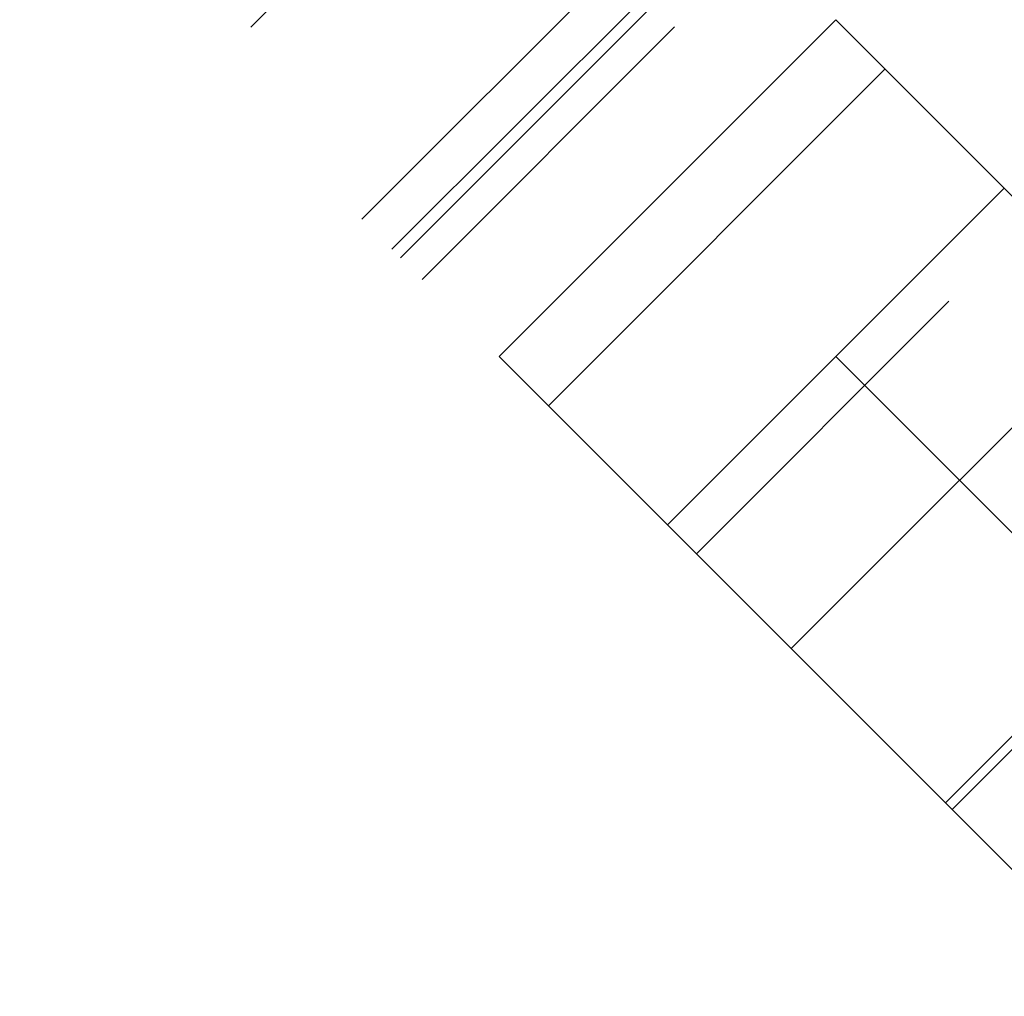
# Model space of a CAD drawing. Header units: millimetres. Extents: x -1030 to 192, y -442 to 180.
# Tile 231 of 256: x 128.37 to 132.5, y 127.26 to 131.36. Entities that reach past the tile are written whole.
import ezdxf

# ---------------------------------------------------------------- set-up
doc = ezdxf.new("R2010")
doc.units = ezdxf.units.MM
doc.header["$MEASUREMENT"] = 0
doc.layers.add('OVIDIO 120x60x72h', color=7, linetype='Continuous')

msp = doc.modelspace()

# ---------------------------------------------------------------- linework, layer by layer
at = {"layer": 'OVIDIO 120x60x72h', "extrusion": (-0.202852, -0.108979, 0.973126)}
for points in [[(-69.6161, 231.6799), (-69.6161, 392.3357)], [(-69.6161, 392.3357), (-69.6161, 231.6799)], [(-69.3206, 392.3357), (-69.3206, 231.6799)], [(-69.0251, 392.3357), (-69.0251, 231.6799)], [(-69.0251, 231.6799), (-69.0251, 392.3357)]]:
    msp.add_lwpolyline(points, dxfattribs=at)
at = {"layer": 'OVIDIO 120x60x72h', "extrusion": (-0.265352, 0.881274, -0.39108)}
for points in [[(-204.4074, 727.4604), (-160.0944, 669.9053)], [(-192.6657, 684.1972), (-150.798, 629.818)]]:
    msp.add_lwpolyline(points, dxfattribs=at)
at = {"layer": 'OVIDIO 120x60x72h', "extrusion": (-0.235702, -0.235702, 0.942809)}
for points in [[(6.5126, 365.6626), (6.5126, 474.7404)], [(7.4613, 474.7404), (7.4613, 365.6626)], [(9.3587, 365.6626), (9.3587, 474.7404)], [(10.3074, 474.7404), (10.3074, 365.6626)], [(8.1343, 459.2414), (8.1343, 353.8334)], [(8.0674, 455.4613), (8.0674, 350.9209)]]:
    msp.add_lwpolyline(points, dxfattribs=at)
at = {"layer": 'OVIDIO 120x60x72h', "extrusion": (-0.108979, -0.202852, 0.973126)}
for points in [[(85.1312, 226.9617), (85.1312, 387.6175)], [(85.1312, 387.6175), (85.1312, 226.9617)], [(85.4266, 387.6175), (85.4266, 226.9617)], [(85.7221, 387.6175), (85.7221, 226.9617)], [(85.7221, 226.9617), (85.7221, 387.6175)]]:
    msp.add_lwpolyline(points, dxfattribs=at)
at = {"layer": 'OVIDIO 120x60x72h', "extrusion": (-0.046296, -0.021464, 0.998697)}
for points in [[(-74.4835, 134.3815), (-74.4835, 234.8928)], [(-72.9973, 133.4133), (-72.9973, 234.7177)]]:
    msp.add_lwpolyline(points, dxfattribs=at)
at = {"layer": 'OVIDIO 120x60x72h', "extrusion": (0.999884, 0.000231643, -0.015217)}
for points in [[(140.5924, 37.3962), (130.4893, 701.022)], [(130.4893, 701.022), (140.5924, 37.3962)]]:
    msp.add_lwpolyline(points, dxfattribs=at)
at = {"layer": 'OVIDIO 120x60x72h', "extrusion": (0.015219, -0.015219, 0.999768)}
for points in [[(120.2097, 142.2338), (129.5872, 132.8584)], [(119.1491, 141.173), (128.5267, 131.7977)], [(119.1489, 143.7186), (119.1209, 143.69), (119.0934, 143.6606), (119.0663, 143.6303), (119.0397, 143.5991), (119.0135, 143.567), (118.9879, 143.5341), (118.9629, 143.5003), (118.9385, 143.4657), (118.9148, 143.4303), (118.8917, 143.3941), (118.8694, 143.357), (118.8478, 143.3192), (118.827, 143.2806), (118.8071, 143.2414), (118.788, 143.2014), (118.7698, 143.1607), (118.7525, 143.1194), (118.7362, 143.0774), (118.7209, 143.0349), (118.7065, 142.9918), (118.6933, 142.9482), (118.6811, 142.9041), (118.67, 142.8595), (118.6599, 142.8146), (118.6511, 142.7693), (118.6433, 142.7237), (118.6368, 142.6778), (118.6314, 142.6316), (118.6272, 142.5853), (118.6242, 142.5389), (118.6224, 142.4923), (118.6218, 142.4457), (118.6224, 142.3992), (118.6242, 142.3526), (118.6272, 142.3062), (118.6314, 142.2598), (118.6368, 142.2137), (118.6434, 142.1678), (118.6511, 142.1222), (118.66, 142.0769), (118.67, 142.032), (118.6812, 141.9874), (118.6934, 141.9433), (118.7067, 141.8997), (118.721, 141.8566), (118.7363, 141.8141), (118.7527, 141.7722), (118.7699, 141.7308), (118.7882, 141.6902), (118.8073, 141.6502), (118.8272, 141.6109), (118.848, 141.5723), (118.8696, 141.5345), (118.8919, 141.4975), (118.915, 141.4613), (118.9388, 141.4258), (118.9632, 141.3912), (118.9882, 141.3575), (119.0138, 141.3246), (119.0399, 141.2925), (119.0666, 141.2613), (119.0937, 141.231), (119.1212, 141.2016), (119.1492, 141.173)], [(119.1492, 141.173), (119.1212, 141.2016), (119.0937, 141.231), (119.0666, 141.2613), (119.0399, 141.2925), (119.0138, 141.3246), (118.9882, 141.3575), (118.9632, 141.3912), (118.9388, 141.4258), (118.915, 141.4613), (118.8919, 141.4975), (118.8696, 141.5345), (118.848, 141.5723), (118.8272, 141.6109), (118.8073, 141.6502), (118.7882, 141.6902), (118.7699, 141.7308), (118.7527, 141.7722), (118.7363, 141.8141), (118.721, 141.8566), (118.7067, 141.8997), (118.6934, 141.9433), (118.6812, 141.9874), (118.67, 142.032), (118.66, 142.0769), (118.6511, 142.1222), (118.6434, 142.1678), (118.6368, 142.2137), (118.6314, 142.2598), (118.6272, 142.3062), (118.6242, 142.3526), (118.6224, 142.3992), (118.6218, 142.4457), (118.6224, 142.4923), (118.6242, 142.5389), (118.6272, 142.5853), (118.6314, 142.6316), (118.6368, 142.6778), (118.6433, 142.7237), (118.6511, 142.7693), (118.6599, 142.8146), (118.67, 142.8595), (118.6811, 142.9041), (118.6933, 142.9482), (118.7065, 142.9918), (118.7209, 143.0349), (118.7362, 143.0774), (118.7525, 143.1194), (118.7698, 143.1607), (118.788, 143.2014), (118.8071, 143.2414), (118.827, 143.2806), (118.8478, 143.3192), (118.8694, 143.357), (118.8917, 143.3941), (118.9148, 143.4303), (118.9385, 143.4657), (118.9629, 143.5003), (118.9879, 143.5341), (119.0135, 143.567), (119.0397, 143.5991), (119.0663, 143.6303), (119.0934, 143.6606), (119.1209, 143.69), (119.1489, 143.7186)], [(119.7855, 141.8095), (118.6831, 142.9116)], [(120.2097, 142.2338), (120.4624, 141.9812)], [(120.4624, 141.9812), (120.2097, 142.2338)], [(119.6794, 141.7034), (119.9321, 141.4508)], [(119.1492, 141.173), (119.4018, 140.9204)], [(119.4018, 140.9204), (119.1492, 141.173)]]:
    msp.add_lwpolyline(points, dxfattribs=at)
at = {"layer": 'OVIDIO 120x60x72h', "extrusion": (-0.021464, -0.046296, 0.998697)}
msp.add_lwpolyline([(90.2763, 128.5992), (90.2763, 229.1123)], dxfattribs=at)
at = {"layer": 'OVIDIO 120x60x72h', "extrusion": (-4.01613e-07, 4.01613e-07, 1)}
for points in [[(129.1411, 135.406), (136.0284, 128.5188)], [(136.0284, 128.5188), (129.1411, 135.406)]]:
    msp.add_lwpolyline(points, dxfattribs=at)
at = {"layer": 'OVIDIO 120x60x72h', "extrusion": (0.000231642, 0.999884, 0.015217)}
msp.add_lwpolyline([(-127.7031, 33.5238), (-135.1604, 523.3569)], dxfattribs=at)
at = {"layer": 'OVIDIO 120x60x72h', "extrusion": (0.999884, 0.000231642, -0.015217)}
msp.add_lwpolyline([(133.6217, 37.5023), (126.1644, 527.3342)], dxfattribs=at)
at = {"layer": 'OVIDIO 120x60x72h', "extrusion": (0.922113, 0.366639, -0.123629)}
for points in [[(72.5479, 716.8904), (72.6465, 716.8664), (72.7468, 716.8456), (72.8487, 716.8281), (72.9519, 716.814), (73.004, 716.8082), (73.0564, 716.8034), (73.109, 716.7994), (73.1619, 716.7964), (73.215, 716.7943), (73.2683, 716.7932), (73.3217, 716.793), (73.3753, 716.7937), (73.429, 716.7954), (73.4829, 716.7981), (73.5367, 716.8018), (73.5906, 716.8064), (73.6446, 716.8121), (73.6985, 716.8187), (73.7524, 716.8263), (73.8062, 716.8348), (73.8599, 716.8444), (73.9135, 716.855), (73.9669, 716.8665), (74.0202, 716.8791), (74.0733, 716.8926), (74.1261, 716.9071), (74.1787, 716.9225), (74.231, 716.939), (74.283, 716.9563), (74.3347, 716.9746), (74.386, 716.9939), (74.4369, 717.0141), (74.4874, 717.0351), (74.5375, 717.0571), (74.5871, 717.08), (74.6362, 717.1037), (74.6848, 717.1283), (74.7329, 717.1538), (74.7805, 717.18), (74.8275, 717.2071), (74.8739, 717.2349), (74.9196, 717.2636), (74.9648, 717.2929), (75.0093, 717.3231), (75.0532, 717.3539), (75.0964, 717.3854), (75.1389, 717.4176), (75.1806, 717.4504), (75.2217, 717.4838), (75.262, 717.5179), (75.3016, 717.5525), (75.3404, 717.5877), (75.4158, 717.6597), (75.488, 717.7336), (75.5571, 717.8093), (75.6229, 717.8866)], [(75.6229, 717.8866), (75.5571, 717.8093), (75.488, 717.7336), (75.4158, 717.6597), (75.3404, 717.5877), (75.3016, 717.5525), (75.262, 717.5179), (75.2217, 717.4838), (75.1806, 717.4504), (75.1389, 717.4176), (75.0964, 717.3854), (75.0532, 717.3539), (75.0093, 717.3231), (74.9648, 717.2929), (74.9196, 717.2636), (74.8739, 717.2349), (74.8275, 717.2071), (74.7805, 717.18), (74.7329, 717.1538), (74.6848, 717.1283), (74.6362, 717.1037), (74.5871, 717.08), (74.5375, 717.0571), (74.4874, 717.0351), (74.4369, 717.0141), (74.386, 716.9939), (74.3347, 716.9746), (74.283, 716.9563), (74.231, 716.939), (74.1787, 716.9225), (74.1261, 716.9071), (74.0733, 716.8926), (74.0202, 716.8791), (73.9669, 716.8665), (73.9135, 716.855), (73.8599, 716.8444), (73.8062, 716.8348), (73.7524, 716.8263), (73.6985, 716.8187), (73.6446, 716.8121), (73.5906, 716.8064), (73.5367, 716.8018), (73.4829, 716.7981), (73.429, 716.7954), (73.3753, 716.7937), (73.3217, 716.793), (73.2683, 716.7932), (73.215, 716.7943), (73.1619, 716.7964), (73.109, 716.7994), (73.0564, 716.8034), (73.004, 716.8082), (72.9519, 716.814), (72.8487, 716.8281), (72.7468, 716.8456), (72.6465, 716.8664), (72.5479, 716.8904)], [(74.4647, 718.8397), (74.4318, 718.8011), (74.3973, 718.7633), (74.3611, 718.7263), (74.3235, 718.6903), (74.3041, 718.6727), (74.2843, 718.6554), (74.2641, 718.6384), (74.2436, 718.6217), (74.2227, 718.6053), (74.2014, 718.5892), (74.1798, 718.5734), (74.1579, 718.558), (74.1356, 718.5429), (74.1131, 718.5283), (74.0902, 718.5139), (74.067, 718.5), (74.0435, 718.4865), (74.0197, 718.4734), (73.9957, 718.4606), (73.9713, 718.4483), (73.9468, 718.4365), (73.922, 718.425), (73.8969, 718.414), (73.8717, 718.4035), (73.8462, 718.3934), (73.8206, 718.3838), (73.7948, 718.3746), (73.7688, 718.3659), (73.7426, 718.3577), (73.7163, 718.35), (73.6899, 718.3428), (73.6634, 718.336), (73.6367, 718.3297), (73.61, 718.324), (73.5832, 718.3187), (73.5563, 718.3139), (73.5294, 718.3096), (73.5025, 718.3058), (73.4755, 718.3025), (73.4486, 718.2997), (73.4216, 718.2974), (73.3947, 718.2955), (73.3678, 718.2942), (73.3409, 718.2933), (73.3141, 718.293), (73.2874, 718.2931), (73.2607, 718.2936), (73.2342, 718.2947), (73.2078, 718.2962), (73.1814, 718.2982), (73.1552, 718.3006), (73.1292, 718.3035), (73.0776, 718.3105), (73.0267, 718.3193), (72.9765, 718.3297), (72.9272, 718.3417)], [(72.9272, 718.3417), (72.9765, 718.3297), (73.0267, 718.3193), (73.0776, 718.3105), (73.1292, 718.3035), (73.1552, 718.3006), (73.1814, 718.2982), (73.2078, 718.2962), (73.2342, 718.2947), (73.2607, 718.2936), (73.2874, 718.2931), (73.3141, 718.293), (73.3409, 718.2933), (73.3678, 718.2942), (73.3947, 718.2955), (73.4216, 718.2974), (73.4486, 718.2997), (73.4755, 718.3025), (73.5025, 718.3058), (73.5294, 718.3096), (73.5563, 718.3139), (73.5832, 718.3187), (73.61, 718.324), (73.6367, 718.3297), (73.6634, 718.336), (73.6899, 718.3428), (73.7163, 718.35), (73.7426, 718.3577), (73.7688, 718.3659), (73.7948, 718.3746), (73.8206, 718.3838), (73.8462, 718.3934), (73.8717, 718.4035), (73.8969, 718.414), (73.922, 718.425), (73.9468, 718.4365), (73.9713, 718.4483), (73.9957, 718.4606), (74.0197, 718.4734), (74.0435, 718.4865), (74.067, 718.5), (74.0902, 718.5139), (74.1131, 718.5283), (74.1356, 718.5429), (74.1579, 718.558), (74.1798, 718.5734), (74.2014, 718.5892), (74.2227, 718.6053), (74.2436, 718.6217), (74.2641, 718.6384), (74.2843, 718.6554), (74.3041, 718.6727), (74.3235, 718.6903), (74.3611, 718.7263), (74.3973, 718.7633), (74.4318, 718.8011), (74.4647, 718.8397)]]:
    msp.add_lwpolyline(points, dxfattribs=at)
at = {"layer": 'OVIDIO 120x60x72h'}
for points in [[(129.3396, 131.3261), (130.4419, 132.4284)], [(130.9923, 131.4537), (129.9317, 130.393)], [(129.9673, 130.3574), (131.028, 131.418)], [(130.3816, 129.9432), (131.7958, 131.3574)], [(131.7958, 131.3574), (130.3816, 129.9432)], [(130.3816, 129.9432), (131.7958, 131.3574)], [(131.7958, 131.3574), (130.3816, 129.9432)], [(131.7958, 131.3574), (130.3816, 129.9432)], [(131.7958, 131.3574), (143.2509, 119.9022)], [(131.1186, 131.3274), (130.058, 130.2667)], [(130.058, 130.2667), (131.1186, 131.3274)], [(132.0029, 131.1503), (130.5887, 129.736)], [(130.5887, 129.736), (132.0029, 131.1503)], [(130.5887, 129.736), (132.0029, 131.1503)], [(131.4422, 131.0038), (130.3816, 129.9432)], [(130.3816, 129.9432), (131.4422, 131.0038)], [(131.4422, 131.0038), (130.3816, 129.9432)], [(130.3816, 129.9432), (131.4422, 131.0038)], [(131.4422, 131.0038), (130.3816, 129.9432)], [(132.5029, 130.6503), (131.0887, 129.236)], [(131.0887, 129.236), (132.5029, 130.6503)], [(131.21, 129.1147), (132.2706, 130.1754)], [(132.2706, 130.1754), (131.21, 129.1147)], [(133.0225, 130.1306), (131.6083, 128.7164)], [(130.3816, 129.9432), (141.8367, 118.488)], [(131.7958, 129.9432), (141.8367, 119.9022)], [(131.0887, 129.236), (141.1296, 119.1951)], [(141.1296, 119.1951), (131.0887, 129.236)], [(133.3161, 129.13), (132.2554, 128.0693)], [(133.3442, 129.1019), (132.2835, 128.0412)]]:
    msp.add_lwpolyline(points, dxfattribs=at)
at = {"layer": 'OVIDIO 120x60x72h', "extrusion": (0.707107, 0.707107, 0)}
for points in [[(-0.31, 37.5783), (-0.3095, 37.5339), (-0.308, 37.4891), (-0.3055, 37.444), (-0.3019, 37.3986), (-0.2973, 37.3529), (-0.2915, 37.3069), (-0.2846, 37.2607), (-0.2766, 37.2144), (-0.2674, 37.1679), (-0.2571, 37.1213), (-0.2455, 37.0746), (-0.2328, 37.028), (-0.2188, 36.9814), (-0.2037, 36.9348), (-0.1872, 36.8884), (-0.1696, 36.8421), (-0.1507, 36.7961), (-0.1305, 36.7503), (-0.1092, 36.7048), (-0.0866, 36.6597), (-0.0627, 36.615), (-0.0377, 36.5708), (-0.0114, 36.5271), (0.016, 36.4839), (0.0446, 36.4413), (0.0744, 36.3994), (0.1053, 36.3582), (0.1373, 36.3177), (0.1704, 36.278), (0.2045, 36.2392), (0.2397, 36.2012), (0.2758, 36.1641), (0.3129, 36.128), (0.3509, 36.0928), (0.3897, 36.0587), (0.4294, 36.0256), (0.4699, 35.9936), (0.5111, 35.9627), (0.553, 35.9329), (0.5956, 35.9043), (0.6387, 35.8769), (0.6825, 35.8506), (0.7267, 35.8256), (0.7714, 35.8017), (0.8165, 35.7791), (0.862, 35.7578), (0.9078, 35.7376), (0.9538, 35.7187), (1.0001, 35.7011), (1.0465, 35.6847), (1.0931, 35.6695), (1.1397, 35.6555), (1.1863, 35.6428), (1.233, 35.6312), (1.2796, 35.6209), (1.3261, 35.6117), (1.3724, 35.6037), (1.4186, 35.5968), (1.4646, 35.591), (1.5103, 35.5864), (1.5557, 35.5828), (1.6008, 35.5803), (1.6456, 35.5788), (1.69, 35.5783)], [(1.69, 35.5783), (1.6456, 35.5788), (1.6008, 35.5803), (1.5557, 35.5828), (1.5103, 35.5864), (1.4646, 35.591), (1.4186, 35.5968), (1.3724, 35.6037), (1.3261, 35.6117), (1.2796, 35.6209), (1.233, 35.6312), (1.1863, 35.6428), (1.1397, 35.6555), (1.0931, 35.6695), (1.0465, 35.6847), (1.0001, 35.7011), (0.9538, 35.7187), (0.9078, 35.7376), (0.862, 35.7578), (0.8165, 35.7791), (0.7714, 35.8017), (0.7267, 35.8256), (0.6825, 35.8506), (0.6387, 35.8769), (0.5956, 35.9043), (0.553, 35.9329), (0.5111, 35.9627), (0.4699, 35.9936), (0.4294, 36.0256), (0.3897, 36.0587), (0.3509, 36.0928), (0.3129, 36.128), (0.2758, 36.1641), (0.2397, 36.2012), (0.2045, 36.2392), (0.1704, 36.278), (0.1373, 36.3177), (0.1053, 36.3582), (0.0744, 36.3994), (0.0446, 36.4413), (0.016, 36.4839), (-0.0114, 36.5271), (-0.0377, 36.5708), (-0.0627, 36.615), (-0.0866, 36.6597), (-0.1092, 36.7048), (-0.1305, 36.7503), (-0.1507, 36.7961), (-0.1696, 36.8421), (-0.1872, 36.8884), (-0.2037, 36.9348), (-0.2188, 36.9814), (-0.2328, 37.028), (-0.2455, 37.0746), (-0.2571, 37.1213), (-0.2674, 37.1679), (-0.2766, 37.2144), (-0.2846, 37.2607), (-0.2915, 37.3069), (-0.2973, 37.3529), (-0.3019, 37.3986), (-0.3055, 37.444), (-0.308, 37.4891), (-0.3095, 37.5339), (-0.31, 37.5783)], [(-0.31, 37.5783), (-0.3094, 37.5282), (-0.3075, 37.478), (-0.3043, 37.4279), (-0.2999, 37.3777), (-0.2942, 37.3277), (-0.2873, 37.2777), (-0.2791, 37.228), (-0.2696, 37.1785), (-0.2589, 37.1293), (-0.247, 37.0804), (-0.2339, 37.0318), (-0.2196, 36.9837), (-0.2041, 36.9361), (-0.1874, 36.8889), (-0.1696, 36.8423), (-0.1507, 36.7962), (-0.1308, 36.7508), (-0.1098, 36.706), (-0.0877, 36.6619), (-0.0647, 36.6186), (-0.0407, 36.576), (-0.0158, 36.5341), (0.01, 36.4931), (0.0366, 36.453), (0.0641, 36.4136), (0.0923, 36.3752), (0.1213, 36.3377), (0.1509, 36.3011), (0.1813, 36.2654), (0.2122, 36.2307), (0.2437, 36.1969), (0.2758, 36.1641), (0.3086, 36.132), (0.3424, 36.1005), (0.3771, 36.0696), (0.4128, 36.0392), (0.4494, 36.0096), (0.4869, 35.9806), (0.5253, 35.9524), (0.5647, 35.9249), (0.6048, 35.8983), (0.6458, 35.8725), (0.6877, 35.8476), (0.7303, 35.8236), (0.7736, 35.8006), (0.8177, 35.7785), (0.8625, 35.7575), (0.9079, 35.7376), (0.954, 35.7187), (1.0006, 35.7009), (1.0478, 35.6842), (1.0954, 35.6687), (1.1435, 35.6544), (1.1921, 35.6413), (1.241, 35.6294), (1.2902, 35.6187), (1.3397, 35.6092), (1.3894, 35.601), (1.4394, 35.5941), (1.4894, 35.5884), (1.5395, 35.584), (1.5897, 35.5808), (1.6399, 35.5789), (1.69, 35.5783)], [(-0.31, 37.5783), (-0.3095, 37.5339), (-0.308, 37.4891), (-0.3055, 37.444), (-0.3019, 37.3986), (-0.2973, 37.3529), (-0.2915, 37.3069), (-0.2846, 37.2607), (-0.2766, 37.2144), (-0.2674, 37.1679), (-0.2571, 37.1213), (-0.2455, 37.0746), (-0.2328, 37.028), (-0.2188, 36.9814), (-0.2037, 36.9348), (-0.1872, 36.8884), (-0.1696, 36.8421), (-0.1507, 36.7961), (-0.1305, 36.7503), (-0.1092, 36.7048), (-0.0866, 36.6597), (-0.0627, 36.615), (-0.0377, 36.5708), (-0.0114, 36.5271), (0.016, 36.4839), (0.0446, 36.4413), (0.0744, 36.3994), (0.1053, 36.3582), (0.1373, 36.3177), (0.1704, 36.278), (0.2045, 36.2392), (0.2397, 36.2012), (0.2758, 36.1641), (0.3129, 36.128), (0.3509, 36.0928), (0.3897, 36.0587), (0.4294, 36.0256), (0.4699, 35.9936), (0.5111, 35.9627), (0.553, 35.9329), (0.5956, 35.9043), (0.6387, 35.8769), (0.6825, 35.8506), (0.7267, 35.8256), (0.7714, 35.8017), (0.8165, 35.7791), (0.862, 35.7578), (0.9078, 35.7376), (0.9538, 35.7187), (1.0001, 35.7011), (1.0465, 35.6847), (1.0931, 35.6695), (1.1397, 35.6555), (1.1863, 35.6428), (1.233, 35.6312), (1.2796, 35.6209), (1.3261, 35.6117), (1.3724, 35.6037), (1.4186, 35.5968), (1.4646, 35.591), (1.5103, 35.5864), (1.5557, 35.5828), (1.6008, 35.5803), (1.6456, 35.5788), (1.69, 35.5783)], [(1.69, 35.5783), (1.6456, 35.5788), (1.6008, 35.5803), (1.5557, 35.5828), (1.5103, 35.5864), (1.4646, 35.591), (1.4186, 35.5968), (1.3724, 35.6037), (1.3261, 35.6117), (1.2796, 35.6209), (1.233, 35.6312), (1.1863, 35.6428), (1.1397, 35.6555), (1.0931, 35.6695), (1.0465, 35.6847), (1.0001, 35.7011), (0.9538, 35.7187), (0.9078, 35.7376), (0.862, 35.7578), (0.8165, 35.7791), (0.7714, 35.8017), (0.7267, 35.8256), (0.6825, 35.8506), (0.6387, 35.8769), (0.5956, 35.9043), (0.553, 35.9329), (0.5111, 35.9627), (0.4699, 35.9936), (0.4294, 36.0256), (0.3897, 36.0587), (0.3509, 36.0928), (0.3129, 36.128), (0.2758, 36.1641), (0.2397, 36.2012), (0.2045, 36.2392), (0.1704, 36.278), (0.1373, 36.3177), (0.1053, 36.3582), (0.0744, 36.3994), (0.0446, 36.4413), (0.016, 36.4839), (-0.0114, 36.5271), (-0.0377, 36.5708), (-0.0627, 36.615), (-0.0866, 36.6597), (-0.1092, 36.7048), (-0.1305, 36.7503), (-0.1507, 36.7961), (-0.1696, 36.8421), (-0.1872, 36.8884), (-0.2037, 36.9348), (-0.2188, 36.9814), (-0.2328, 37.028), (-0.2455, 37.0746), (-0.2571, 37.1213), (-0.2674, 37.1679), (-0.2766, 37.2144), (-0.2846, 37.2607), (-0.2915, 37.3069), (-0.2973, 37.3529), (-0.3019, 37.3986), (-0.3055, 37.444), (-0.308, 37.4891), (-0.3095, 37.5339), (-0.31, 37.5783)], [(-0.6029, 59.9944), (-0.5861, 59.9772), (-0.5697, 59.9596), (-0.5537, 59.9415), (-0.538, 59.923), (-0.5228, 59.904), (-0.5079, 59.8845), (-0.4935, 59.8647), (-0.4796, 59.8444), (-0.4661, 59.8238), (-0.4531, 59.8028), (-0.4406, 59.7814), (-0.4286, 59.7597), (-0.4172, 59.7377), (-0.4063, 59.7154), (-0.3959, 59.6928), (-0.3861, 59.67), (-0.3769, 59.6469), (-0.3682, 59.6236), (-0.3602, 59.6001), (-0.3527, 59.5764), (-0.3458, 59.5526), (-0.3396, 59.5287), (-0.3339, 59.5046), (-0.3288, 59.4805), (-0.3244, 59.4563), (-0.3205, 59.4321), (-0.3173, 59.4079), (-0.3147, 59.3836), (-0.3126, 59.3595), (-0.3112, 59.3353), (-0.3103, 59.3112), (-0.31, 59.2873)], [(-0.31, 36.5783), (-0.3102, 36.5561), (-0.311, 36.5337), (-0.3123, 36.5112), (-0.314, 36.4884), (-0.3164, 36.4656), (-0.3193, 36.4426), (-0.3227, 36.4195), (-0.3267, 36.3963), (-0.3313, 36.3731), (-0.3365, 36.3498), (-0.3422, 36.3265), (-0.3486, 36.3031), (-0.3556, 36.2798), (-0.3632, 36.2566), (-0.3714, 36.2333), (-0.3802, 36.2102), (-0.3897, 36.1872), (-0.3997, 36.1643), (-0.4104, 36.1416), (-0.4217, 36.119), (-0.4336, 36.0967), (-0.4462, 36.0745), (-0.4593, 36.0527), (-0.473, 36.0311), (-0.4873, 36.0098), (-0.5022, 35.9889), (-0.5176, 35.9682), (-0.5336, 35.948), (-0.5502, 35.9282), (-0.5673, 35.9087), (-0.5848, 35.8897), (-0.6029, 35.8712), (-0.6214, 35.8531), (-0.6404, 35.8356), (-0.6599, 35.8185), (-0.6797, 35.8019), (-0.6999, 35.7859), (-0.7206, 35.7705), (-0.7415, 35.7556), (-0.7628, 35.7413), (-0.7844, 35.7276), (-0.8062, 35.7145), (-0.8284, 35.7019), (-0.8507, 35.69), (-0.8733, 35.6787), (-0.896, 35.668), (-0.9189, 35.658), (-0.9419, 35.6485), (-0.965, 35.6397), (-0.9883, 35.6315), (-1.0115, 35.6239), (-1.0348, 35.6169), (-1.0582, 35.6105), (-1.0815, 35.6048), (-1.1048, 35.5996), (-1.128, 35.595), (-1.1512, 35.591), (-1.1743, 35.5876), (-1.1973, 35.5847), (-1.2201, 35.5823), (-1.2429, 35.5806), (-1.2654, 35.5793), (-1.2878, 35.5785), (-1.31, 35.5783)], [(-0.31, 59.2873), (-0.3103, 59.3112), (-0.3112, 59.3353), (-0.3126, 59.3595), (-0.3147, 59.3836), (-0.3173, 59.4079), (-0.3205, 59.4321), (-0.3244, 59.4563), (-0.3288, 59.4805), (-0.3339, 59.5046), (-0.3396, 59.5287), (-0.3458, 59.5526), (-0.3527, 59.5764), (-0.3602, 59.6001), (-0.3682, 59.6236), (-0.3769, 59.6469), (-0.3861, 59.67), (-0.3959, 59.6928), (-0.4063, 59.7154), (-0.4172, 59.7377), (-0.4286, 59.7597), (-0.4406, 59.7814), (-0.4531, 59.8028), (-0.4661, 59.8238), (-0.4796, 59.8444), (-0.4935, 59.8647), (-0.5079, 59.8845), (-0.5228, 59.904), (-0.538, 59.923), (-0.5537, 59.9415), (-0.5697, 59.9596), (-0.5861, 59.9772), (-0.6029, 59.9944)], [(-1.31, 35.5783), (-1.2878, 35.5785), (-1.2654, 35.5793), (-1.2429, 35.5806), (-1.2201, 35.5823), (-1.1973, 35.5847), (-1.1743, 35.5876), (-1.1512, 35.591), (-1.128, 35.595), (-1.1048, 35.5996), (-1.0815, 35.6048), (-1.0582, 35.6105), (-1.0348, 35.6169), (-1.0115, 35.6239), (-0.9883, 35.6315), (-0.965, 35.6397), (-0.9419, 35.6485), (-0.9189, 35.658), (-0.896, 35.668), (-0.8733, 35.6787), (-0.8507, 35.69), (-0.8284, 35.7019), (-0.8062, 35.7145), (-0.7844, 35.7276), (-0.7628, 35.7413), (-0.7415, 35.7556), (-0.7206, 35.7705), (-0.6999, 35.7859), (-0.6797, 35.8019), (-0.6599, 35.8185), (-0.6404, 35.8356), (-0.6214, 35.8531), (-0.6029, 35.8712), (-0.5848, 35.8897), (-0.5673, 35.9087), (-0.5502, 35.9282), (-0.5336, 35.948), (-0.5176, 35.9682), (-0.5022, 35.9889), (-0.4873, 36.0098), (-0.473, 36.0311), (-0.4593, 36.0527), (-0.4462, 36.0745), (-0.4336, 36.0967), (-0.4217, 36.119), (-0.4104, 36.1416), (-0.3997, 36.1643), (-0.3897, 36.1872), (-0.3802, 36.2102), (-0.3714, 36.2333), (-0.3632, 36.2566), (-0.3556, 36.2798), (-0.3486, 36.3031), (-0.3422, 36.3265), (-0.3365, 36.3498), (-0.3313, 36.3731), (-0.3267, 36.3963), (-0.3227, 36.4195), (-0.3193, 36.4426), (-0.3164, 36.4656), (-0.314, 36.4884), (-0.3123, 36.5112), (-0.311, 36.5337), (-0.3102, 36.5561), (-0.31, 36.5783)], [(-1.4816, 61.7499), (-1.4146, 61.6813), (-1.349, 61.6107), (-1.2848, 61.5384), (-1.2222, 61.4642), (-1.1611, 61.3882), (-1.1018, 61.3105), (-1.0442, 61.2311), (-0.9884, 61.1501), (-0.9345, 61.0675), (-0.8825, 60.9835), (-0.8325, 60.8981), (-0.7846, 60.8113), (-0.7388, 60.7232), (-0.6951, 60.6339), (-0.6537, 60.5436), (-0.6145, 60.4522), (-0.5776, 60.3598), (-0.543, 60.2666), (-0.5107, 60.1727), (-0.4809, 60.078), (-0.4534, 59.9827), (-0.4283, 59.887), (-0.4056, 59.7908), (-0.3854, 59.6943), (-0.3676, 59.5976), (-0.3522, 59.5007), (-0.3392, 59.4038), (-0.3286, 59.3069), (-0.3204, 59.2101), (-0.3146, 59.1136), (-0.3112, 59.0173), (-0.31, 58.9214)], [(-0.31, 58.9214), (-0.3112, 59.0173), (-0.3146, 59.1136), (-0.3204, 59.2101), (-0.3286, 59.3069), (-0.3392, 59.4038), (-0.3522, 59.5007), (-0.3676, 59.5976), (-0.3854, 59.6943), (-0.4056, 59.7908), (-0.4283, 59.887), (-0.4534, 59.9827), (-0.4809, 60.078), (-0.5107, 60.1727), (-0.543, 60.2666), (-0.5776, 60.3598), (-0.6145, 60.4522), (-0.6537, 60.5436), (-0.6951, 60.6339), (-0.7388, 60.7232), (-0.7846, 60.8113), (-0.8325, 60.8981), (-0.8825, 60.9835), (-0.9345, 61.0675), (-0.9884, 61.1501), (-1.0442, 61.2311), (-1.1018, 61.3105), (-1.1611, 61.3882), (-1.2222, 61.4642), (-1.2848, 61.5384), (-1.349, 61.6107), (-1.4146, 61.6813), (-1.4816, 61.7499)], [(-0.31, 59.2873), (-0.3103, 59.3112), (-0.3112, 59.3353), (-0.3126, 59.3595), (-0.3147, 59.3836), (-0.3173, 59.4079), (-0.3205, 59.4321), (-0.3244, 59.4563), (-0.3288, 59.4805), (-0.3339, 59.5046), (-0.3396, 59.5287), (-0.3458, 59.5526), (-0.3527, 59.5764), (-0.3602, 59.6001), (-0.3682, 59.6236), (-0.3769, 59.6469), (-0.3861, 59.67), (-0.3959, 59.6928), (-0.4063, 59.7154), (-0.4172, 59.7377), (-0.4286, 59.7597), (-0.4406, 59.7814), (-0.4531, 59.8028), (-0.4661, 59.8238), (-0.4796, 59.8444), (-0.4935, 59.8647), (-0.5079, 59.8845), (-0.5228, 59.904), (-0.538, 59.923), (-0.5537, 59.9415), (-0.5697, 59.9596), (-0.5861, 59.9772), (-0.6029, 59.9944)], [(-1.31, 35.5783), (-1.2858, 35.5786), (-1.2615, 35.5795), (-1.2371, 35.581), (-1.2127, 35.583), (-1.1883, 35.5857), (-1.1639, 35.589), (-1.1395, 35.5929), (-1.1152, 35.5975), (-1.0909, 35.6026), (-1.0668, 35.6083), (-1.0428, 35.6147), (-1.0189, 35.6216), (-0.9952, 35.6292), (-0.9717, 35.6373), (-0.9483, 35.646), (-0.9253, 35.6553), (-0.9025, 35.6651), (-0.8799, 35.6755), (-0.8577, 35.6865), (-0.8357, 35.6979), (-0.8141, 35.7099), (-0.7929, 35.7224), (-0.772, 35.7354), (-0.7515, 35.7488), (-0.7314, 35.7627), (-0.7117, 35.777), (-0.6924, 35.7918), (-0.6736, 35.8069), (-0.6552, 35.8225), (-0.6373, 35.8384), (-0.6199, 35.8546), (-0.6029, 35.8712), (-0.5863, 35.8882), (-0.5701, 35.9056), (-0.5542, 35.9235), (-0.5386, 35.9419), (-0.5235, 35.9607), (-0.5087, 35.98), (-0.4944, 35.9997), (-0.4805, 36.0198), (-0.4671, 36.0403), (-0.4541, 36.0612), (-0.4416, 36.0824), (-0.4296, 36.104), (-0.4182, 36.126), (-0.4072, 36.1482), (-0.3968, 36.1708), (-0.387, 36.1936), (-0.3777, 36.2166), (-0.369, 36.24), (-0.3609, 36.2635), (-0.3533, 36.2872), (-0.3464, 36.3111), (-0.34, 36.3351), (-0.3343, 36.3592), (-0.3292, 36.3835), (-0.3246, 36.4078), (-0.3207, 36.4322), (-0.3174, 36.4566), (-0.3147, 36.481), (-0.3127, 36.5054), (-0.3112, 36.5298), (-0.3103, 36.5541), (-0.31, 36.5783)], [(-1.4816, 61.7499), (-1.4146, 61.6813), (-1.349, 61.6107), (-1.2848, 61.5384), (-1.2222, 61.4642), (-1.1611, 61.3882), (-1.1018, 61.3105), (-1.0442, 61.2311), (-0.9884, 61.1501), (-0.9345, 61.0675), (-0.8825, 60.9835), (-0.8325, 60.8981), (-0.7846, 60.8113), (-0.7388, 60.7232), (-0.6951, 60.6339), (-0.6537, 60.5436), (-0.6145, 60.4522), (-0.5776, 60.3598), (-0.543, 60.2666), (-0.5107, 60.1727), (-0.4809, 60.078), (-0.4534, 59.9827), (-0.4283, 59.887), (-0.4056, 59.7908), (-0.3854, 59.6943), (-0.3676, 59.5976), (-0.3522, 59.5007), (-0.3392, 59.4038), (-0.3286, 59.3069), (-0.3204, 59.2101), (-0.3146, 59.1136), (-0.3112, 59.0173), (-0.31, 58.9214)], [(-1.31, 35.5783), (-1.2878, 35.5785), (-1.2654, 35.5793), (-1.2429, 35.5806), (-1.2201, 35.5823), (-1.1973, 35.5847), (-1.1743, 35.5876), (-1.1512, 35.591), (-1.128, 35.595), (-1.1048, 35.5996), (-1.0815, 35.6048), (-1.0582, 35.6105), (-1.0348, 35.6169), (-1.0115, 35.6239), (-0.9883, 35.6315), (-0.965, 35.6397), (-0.9419, 35.6485), (-0.9189, 35.658), (-0.896, 35.668), (-0.8733, 35.6787), (-0.8507, 35.69), (-0.8284, 35.7019), (-0.8062, 35.7145), (-0.7844, 35.7276), (-0.7628, 35.7413), (-0.7415, 35.7556), (-0.7206, 35.7705), (-0.6999, 35.7859), (-0.6797, 35.8019), (-0.6599, 35.8185), (-0.6404, 35.8356), (-0.6214, 35.8531), (-0.6029, 35.8712), (-0.5848, 35.8897), (-0.5673, 35.9087), (-0.5502, 35.9282), (-0.5336, 35.948), (-0.5176, 35.9682), (-0.5022, 35.9889), (-0.4873, 36.0098), (-0.473, 36.0311), (-0.4593, 36.0527), (-0.4462, 36.0745), (-0.4336, 36.0967), (-0.4217, 36.119), (-0.4104, 36.1416), (-0.3997, 36.1643), (-0.3897, 36.1872), (-0.3802, 36.2102), (-0.3714, 36.2333), (-0.3632, 36.2566), (-0.3556, 36.2798), (-0.3486, 36.3031), (-0.3422, 36.3265), (-0.3365, 36.3498), (-0.3313, 36.3731), (-0.3267, 36.3963), (-0.3227, 36.4195), (-0.3193, 36.4426), (-0.3164, 36.4656), (-0.314, 36.4884), (-0.3123, 36.5112), (-0.311, 36.5337), (-0.3102, 36.5561), (-0.31, 36.5783)], [(-0.31, 59.2873), (-0.3103, 59.3112), (-0.3112, 59.3353), (-0.3126, 59.3595), (-0.3147, 59.3836), (-0.3173, 59.4079), (-0.3205, 59.4321), (-0.3244, 59.4563), (-0.3288, 59.4805), (-0.3339, 59.5046), (-0.3396, 59.5287), (-0.3458, 59.5526), (-0.3527, 59.5764), (-0.3602, 59.6001), (-0.3682, 59.6236), (-0.3769, 59.6469), (-0.3861, 59.67), (-0.3959, 59.6928), (-0.4063, 59.7154), (-0.4172, 59.7377), (-0.4286, 59.7597), (-0.4406, 59.7814), (-0.4531, 59.8028), (-0.4661, 59.8238), (-0.4796, 59.8444), (-0.4935, 59.8647), (-0.5079, 59.8845), (-0.5228, 59.904), (-0.538, 59.923), (-0.5537, 59.9415), (-0.5697, 59.9596), (-0.5861, 59.9772), (-0.6029, 59.9944)], [(-0.31, 58.9214), (-0.3112, 59.0173), (-0.3146, 59.1136), (-0.3204, 59.2101), (-0.3286, 59.3069), (-0.3392, 59.4038), (-0.3522, 59.5007), (-0.3676, 59.5976), (-0.3854, 59.6943), (-0.4056, 59.7908), (-0.4283, 59.887), (-0.4534, 59.9827), (-0.4809, 60.078), (-0.5107, 60.1727), (-0.543, 60.2666), (-0.5776, 60.3598), (-0.6145, 60.4522), (-0.6537, 60.5436), (-0.6951, 60.6339), (-0.7388, 60.7232), (-0.7846, 60.8113), (-0.8325, 60.8981), (-0.8825, 60.9835), (-0.9345, 61.0675), (-0.9884, 61.1501), (-1.0442, 61.2311), (-1.1018, 61.3105), (-1.1611, 61.3882), (-1.2222, 61.4642), (-1.2848, 61.5384), (-1.349, 61.6107), (-1.4146, 61.6813), (-1.4816, 61.7499)], [(-1.4816, 61.7499), (-1.4146, 61.6813), (-1.349, 61.6107), (-1.2848, 61.5384), (-1.2222, 61.4642), (-1.1611, 61.3882), (-1.1018, 61.3105), (-1.0442, 61.2311), (-0.9884, 61.1501), (-0.9345, 61.0675), (-0.8825, 60.9835), (-0.8325, 60.8981), (-0.7846, 60.8113), (-0.7388, 60.7232), (-0.6951, 60.6339), (-0.6537, 60.5436), (-0.6145, 60.4522), (-0.5776, 60.3598), (-0.543, 60.2666), (-0.5107, 60.1727), (-0.4809, 60.078), (-0.4534, 59.9827), (-0.4283, 59.887), (-0.4056, 59.7908), (-0.3854, 59.6943), (-0.3676, 59.5976), (-0.3522, 59.5007), (-0.3392, 59.4038), (-0.3286, 59.3069), (-0.3204, 59.2101), (-0.3146, 59.1136), (-0.3112, 59.0173), (-0.31, 58.9214)], [(-0.6029, 59.9944), (-0.5861, 59.9772), (-0.5697, 59.9596), (-0.5537, 59.9415), (-0.538, 59.923), (-0.5228, 59.904), (-0.5079, 59.8845), (-0.4935, 59.8647), (-0.4796, 59.8444), (-0.4661, 59.8238), (-0.4531, 59.8028), (-0.4406, 59.7814), (-0.4286, 59.7597), (-0.4172, 59.7377), (-0.4063, 59.7154), (-0.3959, 59.6928), (-0.3861, 59.67), (-0.3769, 59.6469), (-0.3682, 59.6236), (-0.3602, 59.6001), (-0.3527, 59.5764), (-0.3458, 59.5526), (-0.3396, 59.5287), (-0.3339, 59.5046), (-0.3288, 59.4805), (-0.3244, 59.4563), (-0.3205, 59.4321), (-0.3173, 59.4079), (-0.3147, 59.3836), (-0.3126, 59.3595), (-0.3112, 59.3353), (-0.3103, 59.3112), (-0.31, 59.2873)], [(-0.31, 36.5783), (-0.3102, 36.5561), (-0.311, 36.5337), (-0.3123, 36.5112), (-0.314, 36.4884), (-0.3164, 36.4656), (-0.3193, 36.4426), (-0.3227, 36.4195), (-0.3267, 36.3963), (-0.3313, 36.3731), (-0.3365, 36.3498), (-0.3422, 36.3265), (-0.3486, 36.3031), (-0.3556, 36.2798), (-0.3632, 36.2566), (-0.3714, 36.2333), (-0.3802, 36.2102), (-0.3897, 36.1872), (-0.3997, 36.1643), (-0.4104, 36.1416), (-0.4217, 36.119), (-0.4336, 36.0967), (-0.4462, 36.0745), (-0.4593, 36.0527), (-0.473, 36.0311), (-0.4873, 36.0098), (-0.5022, 35.9889), (-0.5176, 35.9682), (-0.5336, 35.948), (-0.5502, 35.9282), (-0.5673, 35.9087), (-0.5848, 35.8897), (-0.6029, 35.8712), (-0.6214, 35.8531), (-0.6404, 35.8356), (-0.6599, 35.8185), (-0.6797, 35.8019), (-0.6999, 35.7859), (-0.7206, 35.7705), (-0.7415, 35.7556), (-0.7628, 35.7413), (-0.7844, 35.7276), (-0.8062, 35.7145), (-0.8284, 35.7019), (-0.8507, 35.69), (-0.8733, 35.6787), (-0.896, 35.668), (-0.9189, 35.658), (-0.9419, 35.6485), (-0.965, 35.6397), (-0.9883, 35.6315), (-1.0115, 35.6239), (-1.0348, 35.6169), (-1.0582, 35.6105), (-1.0815, 35.6048), (-1.1048, 35.5996), (-1.128, 35.595), (-1.1512, 35.591), (-1.1743, 35.5876), (-1.1973, 35.5847), (-1.2201, 35.5823), (-1.2429, 35.5806), (-1.2654, 35.5793), (-1.2878, 35.5785), (-1.31, 35.5783)]]:
    msp.add_lwpolyline(points, dxfattribs=at)
at = {"layer": 'OVIDIO 120x60x72h', "extrusion": (-0.12261, 0.276089, 0.953279)}
msp.add_lwpolyline([(-171.2334, 149.2005), (-171.2334, 146.8778)], dxfattribs=at)
at = {"layer": 'OVIDIO 120x60x72h', "extrusion": (0.114881, 0.045678, 0.992329)}
for points in [[(74.6813, 28.5844), (74.6813, -80.3303)], [(73.9939, 28.5854), (73.9939, -80.3303)]]:
    msp.add_lwpolyline(points, dxfattribs=at)
at = {"layer": 'OVIDIO 120x60x72h', "extrusion": (-9.85312e-08, -9.85325e-08, 1)}
for points in [[(130.8661, 131.5801), (129.8054, 130.5194)], [(129.8054, 130.5194), (130.8661, 131.5801)]]:
    msp.add_lwpolyline(points, dxfattribs=at)
at = {"layer": 'OVIDIO 120x60x72h', "extrusion": (0.999995, 0.000995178, 0.002882)}
msp.add_lwpolyline([(131.384, 702.9913), (130.7104, 701.0405)], dxfattribs=at)
at = {"layer": 'OVIDIO 120x60x72h', "extrusion": (1, 0, 0)}
for points in [[(131.3574, 59.2873), (131.3574, 36.5783)], [(131.3574, 36.5783), (131.3574, 59.2873)], [(130.6503, 59.2873), (130.6503, 36.5783)], [(130.4735, 37.5783), (130.4735, 58.9214)], [(129.9432, 36.5783), (129.9432, 59.2873)], [(129.9432, 59.2873), (129.9432, 36.5783)]]:
    msp.add_lwpolyline(points, dxfattribs=at)
at = {"layer": 'OVIDIO 120x60x72h', "extrusion": (0.324768, -0.324768, 0.888285)}
for points in [[(185.5774, 314.1446), (185.5774, 321.231)], [(185.5774, 321.231), (185.5774, 314.1446)], [(184.8274, 314.1446), (184.8274, 321.231)], [(184.0774, 321.231), (184.0774, 314.1446)], [(184.0774, 314.1446), (184.0774, 321.231)]]:
    msp.add_lwpolyline(points, dxfattribs=at)
at = {"layer": 'OVIDIO 120x60x72h', "extrusion": (0.866025, 0.288675, -0.408248)}
for points in [[(80.0976, 125.9822), (82.6771, 122.8231)], [(82.6771, 122.8231), (80.0976, 125.9822)]]:
    msp.add_lwpolyline(points, dxfattribs=at)
at = {"layer": 'OVIDIO 120x60x72h', "extrusion": (0, 1, 0)}
for points in [[(-131.4422, 58.9214), (-131.4422, 37.5783)], [(-131.4422, 37.5783), (-131.4422, 58.9214)], [(-130.3816, 37.5783), (-130.3816, 58.9214)], [(-130.3816, 58.9214), (-130.3816, 37.5783)]]:
    msp.add_lwpolyline(points, dxfattribs=at)
at = {"layer": 'OVIDIO 120x60x72h', "extrusion": (0.288675, 0.866025, 0.408248)}
for points in [[(-85.8878, -9.5443), (-83.3084, -12.7035)], [(-86.9626, -7.884), (-84.3179, -11.1231)], [(-84.3179, -11.1231), (-86.9626, -7.884)], [(-82.8611, -12.3384), (-85.4406, -9.1792)], [(-85.4406, -9.1792), (-82.8611, -12.3384)], [(-83.9825, -10.8492), (-86.6272, -7.6102)], [(-83.6471, -10.5754), (-86.2918, -7.3363)], [(-86.2918, -7.3363), (-83.6471, -10.5754)]]:
    msp.add_lwpolyline(points, dxfattribs=at)
at = {"layer": 'OVIDIO 120x60x72h', "extrusion": (0.121008, 0.052191, 0.991279)}
for points in [[(68.0515, -76.4309), (68.0515, -73.7171)], [(68.0515, -73.7171), (68.0515, -76.4309)]]:
    msp.add_lwpolyline(points, dxfattribs=at)
at = {"layer": 'OVIDIO 120x60x72h', "extrusion": (0.999843, -0.004948, -0.017019)}
for points in [[(130.6714, 704.9936), (130.2525, 703.5532)], [(130.2525, 703.5532), (130.6714, 704.9936)], [(130.2525, 703.5532), (130.3218, 703.7916)]]:
    msp.add_lwpolyline(points, dxfattribs=at)
at = {"layer": 'OVIDIO 120x60x72h', "extrusion": (0.123922, 0.055576, 0.990734)}
msp.add_lwpolyline([(65.4054, -74.4588), (65.4054, -71.7434)], dxfattribs=at)
at = {"layer": 'OVIDIO 120x60x72h', "extrusion": (0.126731, 0.059039, 0.990179)}
for points in [[(62.7491, -69.7561), (62.7491, -72.4736)], [(62.7491, -72.4736), (62.7491, -69.7561)]]:
    msp.add_lwpolyline(points, dxfattribs=at)

doc.saveas('drawing.dxf')
